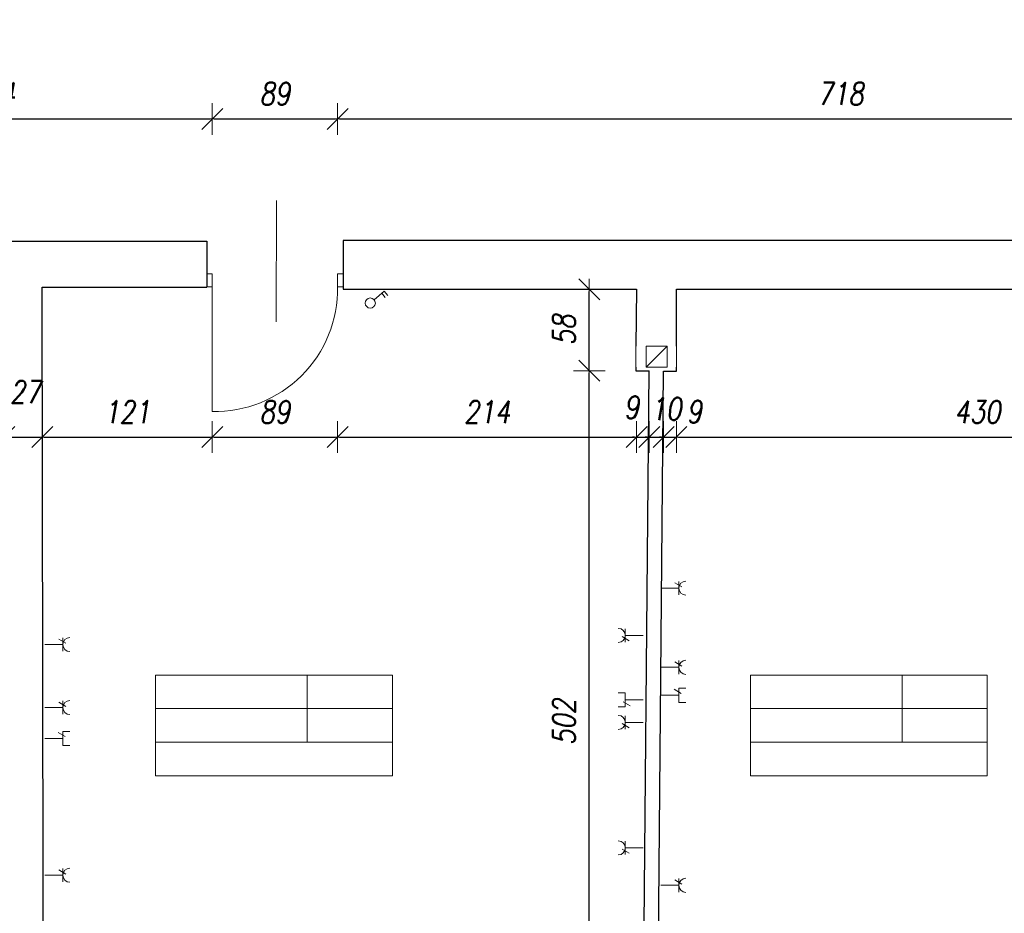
# Model space of a CAD drawing. Header units: millimetres. Extents: x -60479 to 14193, y -32440 to 949.
# Tile 39 of 68: x -28816 to -21788, y -24636 to -18257. Entities that reach past the tile are written whole.
import ezdxf

# ---------------------------------------------------------------- set-up
doc = ezdxf.new("R2010")
doc.units = ezdxf.units.MM
doc.header["$LTSCALE"] = 8
doc.layers.get('Defpoints').update_dxf_attribs({"lineweight": 0})
for name, color, linetype, lineweight in [('A_DIMEN', 7, 'Continuous', 0), ('BAM_OPISY POWIERZCHNI', 40, 'Continuous', 0), ('instalacje', 6, 'Continuous', 0), ('OTWARCIE WENTYLACJI', 255, 'Continuous', 0), ('parter_dzwi i okna', 3, 'Continuous', 0), ('parter_rzut', 7, 'Continuous', 30), ('wymiarowanie', 4, 'Continuous', 0)]:
    doc.layers.add(name, color=color, linetype=linetype, lineweight=lineweight)
doc.styles.add('ROMANS1', font='romans.shx', dxfattribs={"width": 0.8, "oblique": 10})
doc.dimstyles.new('NARCH100', dxfattribs={"dimscale": 100, "dimtxt": 1.6, "dimasz": 0.15, "dimexe": 0, "dimexo": 0, "dimgap": 1, "dimtad": 1, "dimdec": 0, "dimlfac": 0.1, "dimrnd": 1, "dimdsep": 46, "dimtxsty": 'ROMANS1', "dimblk": 'wym', "dimcen": -1.5, "dimse1": 1, "dimse2": 1, "dimclrd": 4, "dimclre": 4, "dimclrt": 3, "dimadec": 0, "dimazin": 0, "dimtfac": 0.04, "dimtdec": 0, "dimtmove": 2, "dimatfit": 3, "dimldrblk": 'wym', "dimfxl": 0, "dimtolj": 1, "dimarcsym": 0})

# ---------------------------------------------------------------- blocks, each defined once
blk = doc.blocks.new('wym')
at = {"layer": 'A_DIMEN', "color": 4, "ltscale": 100}
for p, q in [((-5, -5), (5, 5)), ((0, -7.5), (0, 7.5)), ((-5, 0), (5, 0))]:
    blk.add_line(p, q, dxfattribs=at)
blk = doc.blocks.new('*D304')
at = {"layer": 'Defpoints', "color": 0, "transparency": 16777216}
for p in [(-27441.8, -18965.5), (-30583.7, -20063), (-27441.8, -20072.2)]:
    blk.add_point(p, dxfattribs=at)
at = {"layer": 'instalacje', "color": 4, "lineweight": -2, "transparency": 16777216}
blk.add_line((-30568.7, -18965.5), (-27456.8, -18965.5), dxfattribs=at)
at = {"layer": 'instalacje', "color": 4, "lineweight": -2, "transparency": 16777216, "xscale": 15, "yscale": 15, "zscale": 15, "rotation": 179.9999999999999}
blk.add_blockref('wym', (-30583.7, -18965.5), dxfattribs=at)
at = {"layer": 'instalacje', "color": 4, "lineweight": -2, "transparency": 16777216, "xscale": 15, "yscale": 15, "zscale": 15}
blk.add_blockref('wym', (-27441.8, -18965.5), dxfattribs=at)
at = {"layer": 'instalacje', "color": 3, "transparency": 16777216, "insert": (-29012.7, -18785.5), "char_height": 160, "attachment_point": 5, "style": 'ROMANS1'}
blk.add_mtext('\\A1;314', dxfattribs=at)
blk = doc.blocks.new('*D305')
at = {"layer": 'Defpoints', "color": 0, "transparency": 16777216}
for p in [(-26547.2, -18965.5), (-27441.8, -20072.2), (-26547.2, -20072.2)]:
    blk.add_point(p, dxfattribs=at)
at = {"layer": 'instalacje', "color": 4, "lineweight": -2, "transparency": 16777216}
blk.add_line((-27426.8, -18965.5), (-26562.2, -18965.5), dxfattribs=at)
at = {"layer": 'instalacje', "color": 4, "lineweight": -2, "transparency": 16777216, "xscale": 15, "yscale": 15, "zscale": 15, "rotation": 179.9999999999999}
blk.add_blockref('wym', (-27441.8, -18965.5), dxfattribs=at)
at = {"layer": 'instalacje', "color": 4, "lineweight": -2, "transparency": 16777216, "xscale": 15, "yscale": 15, "zscale": 15}
blk.add_blockref('wym', (-26547.2, -18965.5), dxfattribs=at)
at = {"layer": 'instalacje', "color": 3, "transparency": 16777216, "insert": (-26994.5, -18785.5), "char_height": 160, "attachment_point": 5, "style": 'ROMANS1'}
blk.add_mtext('\\A1;89', dxfattribs=at)
blk = doc.blocks.new('*D306')
at = {"layer": 'Defpoints', "color": 0, "transparency": 16777216}
for p in [(-19366.6, -18965.5), (-26547.2, -20072.2), (-19366.6, -20090.4)]:
    blk.add_point(p, dxfattribs=at)
at = {"layer": 'instalacje', "color": 4, "lineweight": -2, "transparency": 16777216}
blk.add_line((-26532.2, -18965.5), (-19381.6, -18965.5), dxfattribs=at)
at = {"layer": 'instalacje', "color": 4, "lineweight": -2, "transparency": 16777216, "xscale": 15, "yscale": 15, "zscale": 15, "rotation": 179.9999999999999}
blk.add_blockref('wym', (-26547.2, -18965.5), dxfattribs=at)
at = {"layer": 'instalacje', "color": 4, "lineweight": -2, "transparency": 16777216, "xscale": 15, "yscale": 15, "zscale": 15}
blk.add_blockref('wym', (-19366.6, -18965.5), dxfattribs=at)
at = {"layer": 'instalacje', "color": 3, "transparency": 16777216, "insert": (-22956.9, -18785.5), "char_height": 160, "attachment_point": 5, "style": 'ROMANS1'}
blk.add_mtext('\\A1;718', dxfattribs=at)
blk = doc.blocks.new('*D589')
at = {"layer": 'Defpoints', "color": 0, "transparency": 16777216}
for p in [(-28654.9, -20166.1), (-28924.7, -20178.1), (-28654.9, -21236.5)]:
    blk.add_point(p, dxfattribs=at)
at = {"layer": 'instalacje', "color": 4, "lineweight": -2, "transparency": 16777216}
blk.add_line((-28909.7, -21236.5), (-28669.9, -21236.5), dxfattribs=at)
at = {"layer": 'instalacje', "color": 4, "lineweight": -2, "transparency": 16777216, "xscale": 15, "yscale": 15, "zscale": 15, "rotation": 179.9999999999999}
blk.add_blockref('wym', (-28924.7, -21236.5), dxfattribs=at)
at = {"layer": 'instalacje', "color": 4, "lineweight": -2, "transparency": 16777216, "xscale": 15, "yscale": 15, "zscale": 15}
blk.add_blockref('wym', (-28654.9, -21236.5), dxfattribs=at)
at = {"layer": 'instalacje', "color": 3, "transparency": 16777216, "insert": (-28775.2, -20914.4), "char_height": 160, "attachment_point": 5, "style": 'ROMANS1'}
blk.add_mtext('\\A1;27', dxfattribs=at)
blk = doc.blocks.new('*D590')
at = {"layer": 'Defpoints', "color": 0, "transparency": 16777216}
for p in [(-28654.9, -20166.1), (-27441.8, -20163.8), (-27441.8, -21236.5)]:
    blk.add_point(p, dxfattribs=at)
at = {"layer": 'instalacje', "color": 4, "lineweight": -2, "transparency": 16777216}
blk.add_line((-28639.9, -21236.5), (-27456.8, -21236.5), dxfattribs=at)
at = {"layer": 'instalacje', "color": 4, "lineweight": -2, "transparency": 16777216, "xscale": 15, "yscale": 15, "zscale": 15, "rotation": 179.9999999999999}
blk.add_blockref('wym', (-28654.9, -21236.5), dxfattribs=at)
at = {"layer": 'instalacje', "color": 4, "lineweight": -2, "transparency": 16777216, "xscale": 15, "yscale": 15, "zscale": 15}
blk.add_blockref('wym', (-27441.8, -21236.5), dxfattribs=at)
at = {"layer": 'instalacje', "color": 3, "transparency": 16777216, "insert": (-28048.3, -21056.5), "char_height": 160, "attachment_point": 5, "style": 'ROMANS1'}
blk.add_mtext('\\A1;121', dxfattribs=at)
blk = doc.blocks.new('*D591')
at = {"layer": 'Defpoints', "color": 0, "transparency": 16777216}
for p in [(-27441.8, -20163.8), (-26547.2, -20166.1), (-26547.2, -21236.5)]:
    blk.add_point(p, dxfattribs=at)
at = {"layer": 'instalacje', "color": 4, "lineweight": -2, "transparency": 16777216}
blk.add_line((-27426.8, -21236.5), (-26562.2, -21236.5), dxfattribs=at)
at = {"layer": 'instalacje', "color": 4, "lineweight": -2, "transparency": 16777216, "xscale": 15, "yscale": 15, "zscale": 15, "rotation": 179.9999999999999}
blk.add_blockref('wym', (-27441.8, -21236.5), dxfattribs=at)
at = {"layer": 'instalacje', "color": 4, "lineweight": -2, "transparency": 16777216, "xscale": 15, "yscale": 15, "zscale": 15}
blk.add_blockref('wym', (-26547.2, -21236.5), dxfattribs=at)
at = {"layer": 'instalacje', "color": 3, "transparency": 16777216, "insert": (-26994.5, -21056.5), "char_height": 160, "attachment_point": 5, "style": 'ROMANS1'}
blk.add_mtext('\\A1;89', dxfattribs=at)
blk = doc.blocks.new('*D592')
at = {"layer": 'Defpoints', "color": 0, "transparency": 16777216}
for p in [(-26547.2, -20166.1), (-24412.2, -20181.5), (-24412.2, -21236.5)]:
    blk.add_point(p, dxfattribs=at)
at = {"layer": 'instalacje', "color": 4, "lineweight": -2, "transparency": 16777216}
blk.add_line((-26532.2, -21236.5), (-24427.2, -21236.5), dxfattribs=at)
at = {"layer": 'instalacje', "color": 4, "lineweight": -2, "transparency": 16777216, "xscale": 15, "yscale": 15, "zscale": 15, "rotation": 179.9999999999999}
blk.add_blockref('wym', (-26547.2, -21236.5), dxfattribs=at)
at = {"layer": 'instalacje', "color": 4, "lineweight": -2, "transparency": 16777216, "xscale": 15, "yscale": 15, "zscale": 15}
blk.add_blockref('wym', (-24412.2, -21236.5), dxfattribs=at)
at = {"layer": 'instalacje', "color": 3, "transparency": 16777216, "insert": (-25479.7, -21056.5), "char_height": 160, "attachment_point": 5, "style": 'ROMANS1'}
blk.add_mtext('\\A1;214', dxfattribs=at)
blk = doc.blocks.new('*D593')
at = {"layer": 'Defpoints', "color": 0, "transparency": 16777216}
for p in [(-24412.2, -20181.5), (-24322.3, -20762.7), (-24322.3, -21236.5)]:
    blk.add_point(p, dxfattribs=at)
at = {"layer": 'instalacje', "color": 4, "lineweight": -2, "transparency": 16777216}
for p, q in [((-24427.2, -21236.5), (-24442.2, -21236.5)), ((-24412.2, -21236.5), (-24322.3, -21236.5)), ((-24307.3, -21236.5), (-24292.3, -21236.5))]:
    blk.add_line(p, q, dxfattribs=at)
at = {"layer": 'instalacje', "color": 4, "lineweight": -2, "transparency": 16777216, "xscale": 15, "yscale": 15, "zscale": 15}
for p, rotation in [((-24412.2, -21236.5), 359.9999999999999), ((-24322.3, -21236.5), 179.9999999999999)]:
    blk.add_blockref('wym', p, dxfattribs=dict(at, rotation=rotation))
at = {"layer": 'instalacje', "color": 3, "transparency": 16777216, "insert": (-24448.9, -21023.6), "char_height": 160, "attachment_point": 5, "style": 'ROMANS1'}
blk.add_mtext('\\A1;9', dxfattribs=at)
blk = doc.blocks.new('*D594')
at = {"layer": 'Defpoints', "color": 0, "transparency": 16777216}
for p in [(-24322.3, -20762.7), (-24220, -20765), (-24220, -21236.5)]:
    blk.add_point(p, dxfattribs=at)
at = {"layer": 'instalacje', "color": 4, "lineweight": -2, "transparency": 16777216}
for p, q in [((-24337.3, -21236.5), (-24352.3, -21236.5)), ((-24322.3, -21236.5), (-24220, -21236.5)), ((-24205, -21236.5), (-24190, -21236.5))]:
    blk.add_line(p, q, dxfattribs=at)
at = {"layer": 'instalacje', "color": 4, "lineweight": -2, "transparency": 16777216, "xscale": 15, "yscale": 15, "zscale": 15}
for p, rotation in [((-24322.3, -21236.5), 359.9999999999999), ((-24220, -21236.5), 179.9999999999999)]:
    blk.add_blockref('wym', p, dxfattribs=dict(at, rotation=rotation))
at = {"layer": 'instalacje', "color": 3, "transparency": 16777216, "insert": (-24202.6, -21034.8), "char_height": 160, "attachment_point": 5, "style": 'ROMANS1'}
blk.add_mtext('\\A1;10', dxfattribs=at)
blk = doc.blocks.new('*D595')
at = {"layer": 'Defpoints', "color": 0, "transparency": 16777216}
for p in [(-24128.3, -20181.5), (-24220, -20765), (-24128.3, -21236.5)]:
    blk.add_point(p, dxfattribs=at)
at = {"layer": 'instalacje', "color": 4, "lineweight": -2, "transparency": 16777216}
for p, q in [((-24235, -21236.5), (-24250, -21236.5)), ((-24220, -21236.5), (-24128.3, -21236.5)), ((-24113.3, -21236.5), (-24098.3, -21236.5))]:
    blk.add_line(p, q, dxfattribs=at)
at = {"layer": 'instalacje', "color": 4, "lineweight": -2, "transparency": 16777216, "xscale": 15, "yscale": 15, "zscale": 15}
for p, rotation in [((-24220, -21236.5), 359.9999999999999), ((-24128.3, -21236.5), 179.9999999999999)]:
    blk.add_blockref('wym', p, dxfattribs=dict(at, rotation=rotation))
at = {"layer": 'instalacje', "color": 3, "transparency": 16777216, "insert": (-24001, -21055.3), "char_height": 160, "attachment_point": 5, "style": 'ROMANS1'}
blk.add_mtext('\\A1;9', dxfattribs=at)
blk = doc.blocks.new('*D596')
at = {"layer": 'Defpoints', "color": 0, "transparency": 16777216}
for p in [(-24128.3, -20181.5), (-19832.9, -20181.5), (-19832.9, -21236.5)]:
    blk.add_point(p, dxfattribs=at)
at = {"layer": 'instalacje', "color": 4, "lineweight": -2, "transparency": 16777216}
blk.add_line((-24113.3, -21236.5), (-19847.9, -21236.5), dxfattribs=at)
at = {"layer": 'instalacje', "color": 4, "lineweight": -2, "transparency": 16777216, "xscale": 15, "yscale": 15, "zscale": 15, "rotation": 179.9999999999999}
blk.add_blockref('wym', (-24128.3, -21236.5), dxfattribs=at)
at = {"layer": 'instalacje', "color": 4, "lineweight": -2, "transparency": 16777216, "xscale": 15, "yscale": 15, "zscale": 15}
blk.add_blockref('wym', (-19832.9, -21236.5), dxfattribs=at)
at = {"layer": 'instalacje', "color": 3, "transparency": 16777216, "insert": (-21980.6, -21056.5), "char_height": 160, "attachment_point": 5, "style": 'ROMANS1'}
blk.add_mtext('\\A1;430', dxfattribs=at)
blk = doc.blocks.new('*D609')
at = {"layer": 'Defpoints', "color": 0, "transparency": 16777216}
for p in [(-24750.2, -20762.7), (-24418.9, -20762.7), (-24367.7, -25779.1)]:
    blk.add_point(p, dxfattribs=at)
at = {"layer": 'instalacje', "color": 4, "lineweight": -2, "transparency": 16777216}
blk.add_line((-24750.2, -25764.1), (-24750.2, -20777.7), dxfattribs=at)
at = {"layer": 'instalacje', "color": 4, "lineweight": -2, "transparency": 16777216, "xscale": 15, "yscale": 15, "zscale": 15}
for p, rotation in [((-24750.2, -20762.7), 90), ((-24750.2, -25779.1), 270)]:
    blk.add_blockref('wym', p, dxfattribs=dict(at, rotation=rotation))
at = {"layer": 'instalacje', "color": 3, "transparency": 16777216, "insert": (-24930.2, -23270.9), "char_height": 160, "attachment_point": 5, "rotation": 90, "style": 'ROMANS1'}
blk.add_mtext('\\A1;502', dxfattribs=at)
blk = doc.blocks.new('*D610')
at = {"layer": 'Defpoints', "color": 0, "transparency": 16777216}
for p in [(-24750.2, -20181.5), (-24412.2, -20181.5), (-24418.9, -20762.7)]:
    blk.add_point(p, dxfattribs=at)
at = {"layer": 'instalacje', "color": 4, "lineweight": -2, "transparency": 16777216}
blk.add_line((-24750.2, -20747.7), (-24750.2, -20196.5), dxfattribs=at)
at = {"layer": 'instalacje', "color": 4, "lineweight": -2, "transparency": 16777216, "xscale": 15, "yscale": 15, "zscale": 15}
for p, rotation in [((-24750.2, -20181.5), 90), ((-24750.2, -20762.7), 270)]:
    blk.add_blockref('wym', p, dxfattribs=dict(at, rotation=rotation))
at = {"layer": 'instalacje', "color": 3, "transparency": 16777216, "insert": (-24930.2, -20472.1), "char_height": 160, "attachment_point": 5, "rotation": 90, "style": 'ROMANS1'}
blk.add_mtext('\\A1;58', dxfattribs=at)

msp = doc.modelspace()

# ---------------------------------------------------------------- linework, layer by layer
at = {"layer": 'BAM_OPISY POWIERZCHNI'}
for p, q in [((-26764.4, -22935), (-26764.4, -23415)), ((-22518.2, -22935), (-22518.2, -23415))]:
    msp.add_line(p, q, dxfattribs=at)
for points in [[(-27846.5, -22935), (-27846.5, -23415), (-26155.9, -23415), (-26155.9, -22935)], [(-27846.5, -22935), (-26155.9, -22935)], [(-23600.3, -22935), (-23600.3, -23415), (-21909.7, -23415), (-21909.7, -22935)], [(-23600.3, -22935), (-21909.7, -22935)], [(-26155.9, -23175), (-27846.5, -23175)], [(-21909.7, -23175), (-23600.3, -23175)], [(-27846.5, -23415), (-27846.5, -23655), (-26155.9, -23655), (-26155.9, -23415)], [(-23600.3, -23415), (-23600.3, -23655), (-21909.7, -23655), (-21909.7, -23415)]]:
    msp.add_lwpolyline(points, dxfattribs=at)
at = {"layer": 'instalacje'}
for p, q in [((-26285.9, -20255.9), (-26213.1, -20195)), ((-26231.3, -20210.2), (-26206, -20240.4)), ((-26213.1, -20195), (-26187.8, -20225.2)), ((-24345.3, -20737.8), (-24194.8, -20587.4)), ((-24194.8, -20587.4), (-24345.3, -20587.4)), ((-24345.3, -20587.4), (-24345.3, -20737.8)), ((-24194.8, -20737.8), (-24194.8, -20587.4)), ((-24345.3, -20737.8), (-24194.8, -20737.8))]:
    msp.add_line(p, q, dxfattribs=at)
for points in [[(-24089.1, -22306.4), (-24138.8, -22276.5)], [(-24110.7, -22267), (-24110.7, -22363)], [(-24110.7, -22315), (-24238.7, -22315)], [(-24493, -22700.4), (-24493, -22604.4)], [(-28485.7, -22708.8), (-28535.4, -22678.9)], [(-28507.3, -22669.5), (-28507.3, -22765.4)], [(-24514.6, -22661), (-24464.9, -22690.9)], [(-24493, -22652.4), (-24365, -22652.4)], [(-28507.3, -22717.4), (-28635.3, -22717.4)], [(-24110.7, -22832), (-24110.7, -22928)], [(-24110.7, -22880), (-24238.7, -22880)], [(-24089.1, -22871.4), (-24138.8, -22841.5)], [(-24094.8, -23066.9), (-24144.6, -23037)], [(-24110.7, -23130.2), (-24110.7, -23029.8)], [(-24060.5, -23029.8), (-24110.7, -23029.8)], [(-28507.3, -23119.5), (-28507.3, -23215.4)], [(-24543.3, -23062.4), (-24493, -23062.4)], [(-24493, -23062.4), (-24493, -23162.9)], [(-24493, -23112.7), (-24365, -23112.7)], [(-24110.7, -23080), (-24238.7, -23080)], [(-28507.3, -23167.4), (-28635.3, -23167.4)], [(-28485.7, -23158.8), (-28535.4, -23128.9)], [(-24543.3, -23162.9), (-24493, -23162.9)], [(-24508.9, -23125.8), (-24459.2, -23155.7)], [(-24060.5, -23130.2), (-24110.7, -23130.2)], [(-24493, -23321.4), (-24493, -23225.4)], [(-24514.6, -23282), (-24464.9, -23311.9)], [(-24493, -23273.4), (-24365, -23273.4)], [(-28507.3, -23387.4), (-28635.3, -23387.4)], [(-28491.4, -23374.4), (-28541.1, -23344.5)], [(-28507.3, -23437.7), (-28507.3, -23337.2)], [(-28457, -23337.2), (-28507.3, -23337.2)], [(-28457, -23437.7), (-28507.3, -23437.7)], [(-24493, -24217), (-24493, -24121.1)], [(-24493, -24169.1), (-24365, -24169.1)], [(-24514.6, -24177.7), (-24464.9, -24207.6)], [(-28507.3, -24364.4), (-28635.3, -24364.4)], [(-28485.7, -24355.8), (-28535.4, -24325.9)], [(-28507.3, -24316.5), (-28507.3, -24412.4)], [(-24110.7, -24436.3), (-24238.7, -24436.3)], [(-24089.1, -24427.7), (-24138.8, -24397.8)], [(-24110.7, -24388.4), (-24110.7, -24484.3)]]:
    msp.add_lwpolyline(points, dxfattribs=at)
msp.add_circle((-26313.3, -20279.5), 36.2, dxfattribs=at)
for centre, start, end in [((-24060.5, -22315), 90, 270), ((-24543.3, -22652.4), 270, 90), ((-28457, -22717.4), 90, 270), ((-24060.5, -22880), 90, 270), ((-28457, -23167.4), 90, 270), ((-24543.3, -23273.4), 270, 90), ((-24543.3, -24169.1), 270, 90), ((-28457, -24364.4), 90, 270), ((-24060.5, -24436.3), 90, 270)]:
    msp.add_arc(centre, 50.2, start, end, dxfattribs=at)
at = {"layer": 'OTWARCIE WENTYLACJI'}
for points in [[(-24418.6, -20737.8), (-24416.9, -20587.4)], [(-24128.3, -20737.8), (-24128.3, -20587.4)]]:
    msp.add_lwpolyline(points, dxfattribs=at)
at = {"layer": 'parter_dzwi i okna'}
for points in [[(-27480.3, -20072.2), (-27441.8, -20072.2)], [(-27441.8, -20072.2), (-27465.3, -20072.2)], [(-27441.8, -20163.8), (-27441.8, -20072.2)], [(-26547.2, -20071.8), (-26547.2, -20163.4)], [(-26547.2, -20072.2), (-26505.7, -20072.2)], [(-27441.8, -20163.8), (-27480.3, -20163.8)], [(-27441.7, -21053.5), (-27441.8, -20163.8)], [(-26505.7, -20164.1), (-26547.2, -20163.4)]]:
    msp.add_lwpolyline(points, dxfattribs=at)
msp.add_arc((-27422.5, -20178.3), 875.4, 268.74454, 0.94929, dxfattribs=at)
at = {"layer": 'parter_rzut'}
for p, q in [((-30558.2, -19839), (-27480.3, -19839)), ((-27480.3, -19839), (-27480.3, -20081.6)), ((-19403.8, -19832.4), (-26505.7, -19832.4)), ((-26505.7, -19832.4), (-26505.7, -20081.6))]:
    msp.add_line(p, q, dxfattribs=at)
for points in [[(-27480.3, -20081.6), (-27480.3, -20166.1)], [(-26505.7, -20081.6), (-26505.7, -20181.5)], [(-27718.5, -25849.9), (-27718.5, -25779.4), (-28646.2, -25779.4), (-28654.9, -20166.1), (-27480.3, -20166.1)], [(-26505.7, -20181.5), (-26211.5, -20181.5)], [(-26211.5, -20181.5), (-24412.2, -20181.5), (-24416.9, -20587.4)], [(-24128.3, -20587.4), (-24128.3, -20181.5), (-19832.9, -20181.5)], [(-24418.6, -20737.8), (-24418.9, -20762.7), (-24322.3, -20762.7)], [(-24367.7, -25779.1), (-24322.3, -20762.7)], [(-24260.7, -25396.3), (-24220, -20765), (-24128.3, -20765), (-24128.3, -20737.8)]]:
    msp.add_lwpolyline(points, dxfattribs=at)
at = {"layer": 'wymiarowanie'}
msp.add_lwpolyline([(-26983.9, -20414.7), (-26983.5, -19547.6)], dxfattribs=at)

# ---------------------------------------------------------------- dimensions: what is measured, and where the dimension line sits
at = {"layer": 'instalacje'}
for base, p1, p2, picture, middle in [((-27441.8, -18965.5), (-30583.7, -20063), (-27441.8, -20072.2), '*D304', (-29012.7, -18785.5)), ((-26547.2, -18965.5), (-27441.8, -20072.2), (-26547.2, -20072.2), '*D305', (-26994.5, -18785.5)), ((-19366.6, -18965.5), (-26547.2, -20072.2), (-19366.6, -20090.4), '*D306', (-22956.9, -18785.5)), ((-27441.8, -21236.5), (-28654.9, -20166.1), (-27441.8, -20163.8), '*D590', (-28048.3, -21056.5)), ((-26547.2, -21236.5), (-27441.8, -20163.8), (-26547.2, -20166.1), '*D591', (-26994.5, -21056.5)), ((-24412.2133, -21236.5461), (-26547.2335, -20166.1244), (-24412.2133, -20181.5349), '*D592', (-25479.7234, -21056.5461)), ((-19832.9, -21236.5), (-24128.3, -20181.5), (-19832.9, -20181.5), '*D596', (-21980.6, -21056.5))]:
    dim = msp.add_linear_dim(base=base, p1=p1, p2=p2, dimstyle='NARCH100', dxfattribs=at)
    dim.commit()
    dim.dimension.update_dxf_attribs({"geometry": picture, "text_midpoint": middle})
for base, p1, p2, picture, middle in [((-28654.9, -21236.5), (-28924.7, -20178.1), (-28654.9, -20166.1), '*D589', (-28775.2, -20914.4)), ((-24322.3, -21236.5), (-24412.2, -20181.5), (-24322.3, -20762.7), '*D593', (-24448.9, -21023.6)), ((-24128.3, -21236.5), (-24220, -20765), (-24128.3, -20181.5), '*D595', (-24001, -21055.3)), ((-24220, -21236.5), (-24322.3, -20762.7), (-24220, -20765), '*D594', (-24202.6, -21034.8))]:
    dim = msp.add_linear_dim(base=base, p1=p1, p2=p2, dimstyle='NARCH100', dxfattribs=at)
    dim.commit()
    dim.dimension.update_dxf_attribs({"geometry": picture, "text_midpoint": middle, "dimtype": 160})
for base, p1, p2, picture, middle in [((-24750.2, -20181.5), (-24418.9, -20762.7), (-24412.2, -20181.5), '*D610', (-24930.2, -20472.1)), ((-24750.2, -20762.7), (-24367.7, -25779.1), (-24418.9, -20762.7), '*D609', (-24930.2, -23270.9))]:
    dim = msp.add_linear_dim(base=base, p1=p1, p2=p2, angle=90, dimstyle='NARCH100', dxfattribs=at)
    dim.commit()
    dim.dimension.update_dxf_attribs({"geometry": picture, "text_midpoint": middle})

doc.saveas('drawing.dxf')
